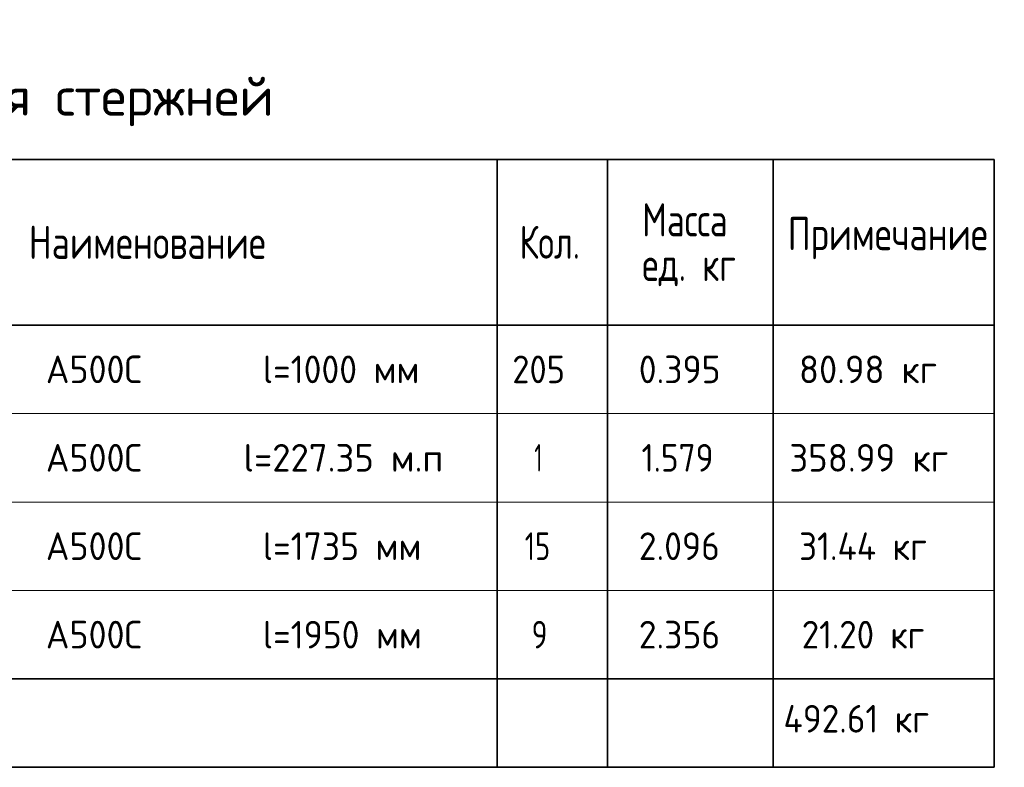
# Model space of a CAD drawing. Header units: metres. Extents: x -38 to 97, y -15 to 21.
# Tile 166 of 205: x 77.6 to 86.51, y 9.27 to 16.04. Entities that reach past the tile are written whole.
import ezdxf

# ---------------------------------------------------------------- set-up
doc = ezdxf.new("R2010")
doc.units = ezdxf.units.M
doc.styles.add('ISOCPEUR', font='txt')

msp = doc.modelspace()

# ---------------------------------------------------------------- linework, layer by layer
at = {"color": 7, "linetype": 'Continuous', "lineweight": 35, "transparency": 33554687}
for p, q in [((86.4198, 14.7717), (67.9198, 14.7717)), ((81.9198, 14.7717), (81.9198, 13.2717)), ((82.9198, 14.7717), (82.9198, 13.2717)), ((84.4198, 14.7717), (84.4198, 13.2717)), ((86.4198, 14.7717), (86.4198, 13.2717)), ((86.4198, 13.2717), (67.9198, 13.2717)), ((81.9198, 13.2717), (81.9198, 12.4717)), ((82.9198, 13.2717), (82.9198, 12.4717)), ((84.4198, 13.2717), (84.4198, 12.4717)), ((86.4198, 13.2717), (86.4198, 12.4717)), ((81.9198, 12.4717), (81.9198, 11.6717)), ((82.9198, 12.4717), (82.9198, 11.6717)), ((84.4198, 12.4717), (84.4198, 11.6717)), ((86.4198, 12.4717), (86.4198, 11.6717)), ((81.9198, 11.6717), (81.9198, 10.8717)), ((82.9198, 11.6717), (82.9198, 10.8717)), ((84.4198, 11.6717), (84.4198, 10.8717)), ((86.4198, 11.6717), (86.4198, 10.8717)), ((81.9198, 10.8717), (81.9198, 10.0717)), ((82.9198, 10.8717), (82.9198, 10.0717)), ((84.4198, 10.8717), (84.4198, 10.0717)), ((86.4198, 10.8717), (86.4198, 10.0717)), ((67.9198, 10.0717), (86.4198, 10.0717)), ((81.9198, 10.0717), (81.9198, 9.2717)), ((82.9198, 10.0717), (82.9198, 9.2717)), ((84.4198, 10.0717), (84.4198, 9.2717)), ((86.4198, 9.2717), (86.4198, 10.0717)), ((67.9198, 9.2717), (86.4198, 9.2717))]:
    msp.add_line(p, q, dxfattribs=at)
at = {"color": 7, "linetype": 'Continuous', "lineweight": 13, "transparency": 33554687}
for p, q in [((86.4198, 12.4717), (67.9198, 12.4717)), ((86.4198, 11.6717), (67.9198, 11.6717)), ((86.4198, 10.8717), (67.9198, 10.8717)), ((86.4198, 10.0717), (67.9198, 10.0717))]:
    msp.add_line(p, q, dxfattribs=at)

# ---------------------------------------------------------------- texts
at = {"color": 7, "linetype": 'Continuous', "lineweight": 35, "transparency": 33554687, "attachment_point": 7, "style": 'ISOCPEUR'}
for s, insert, char_height, width in [('\\W0.99;Спецификация стержней', (74.4748, 15.0717), 0.35, 5.559674), ('\\W0.76;Масса', (83.2325, 14.0741), 0.3, 1.001696), ('\\W0.78;Наименование', (77.6811, 13.8717), 0.3, 2.227829), ('\\W0.74;Кол.', (82.1231, 13.8717), 0.3, 0.710583), ('\\W0.78;Примечание', (84.5506, 13.8687), 0.3, 1.867518), ('\\W0.76;ед. кг', (83.2325, 13.6241), 0.3, 1.001193), ('\\W0.94;l=1000 мм', (79.7998, 12.7467), 0.25, 1.591262), ('\\W0.95;А500С', (77.8357, 12.7467), 0.25, 1.042909), ('\\W0.91;205', (82.0573, 12.7467), 0.25, 0.638622), ('\\W0.94;0.395', (83.2023, 12.7467), 0.25, 0.891676), ('\\W0.96;80.98 кг', (84.6523, 12.7467), 0.25, 1.394319), ('\\W0.97;l=227.35 м.п', (79.6248, 11.9467), 0.25, 1.945331), ('\\W0.95;А500С', (77.8357, 11.9467), 0.25, 1.042909), ('\\W0.56;1', (82.2573, 11.9467), 0.25, 0.194444), ('\\W0.88;1.579', (83.2273, 11.9467), 0.25, 0.834261), ('\\W0.97;358.99 кг', (84.5648, 11.9467), 0.25, 1.569728), ('\\W0.94;l=1735 мм', (79.7998, 11.1467), 0.25, 1.591262), ('\\W0.95;А500С', (77.8357, 11.1467), 0.25, 1.042909), ('\\W0.75;15', (82.1698, 11.1467), 0.25, 0.393567), ('\\W0.94;2.096', (83.2023, 11.1467), 0.25, 0.891676), ('\\W0.93;31.44 кг', (84.6523, 11.1467), 0.25, 1.390201), ('\\W0.94;l=1950 мм', (79.7998, 10.3467), 0.25, 1.591262), ('\\W0.95;А500С', (77.8357, 10.3467), 0.25, 1.042909), ('\\W0.78;9', (82.2323, 10.3467), 0.25, 0.272006), ('\\W0.94;2.356', (83.2023, 10.3467), 0.25, 0.891676), ('\\W0.92;21.20 кг', (84.6773, 10.3467), 0.25, 1.339754), ('\\W0.93;492.61 кг', (84.5119, 9.5858), 0.25, 1.5409)]:
    msp.add_mtext(s, dxfattribs=dict(at, insert=insert, char_height=char_height, width=width))

doc.saveas('drawing.dxf')
